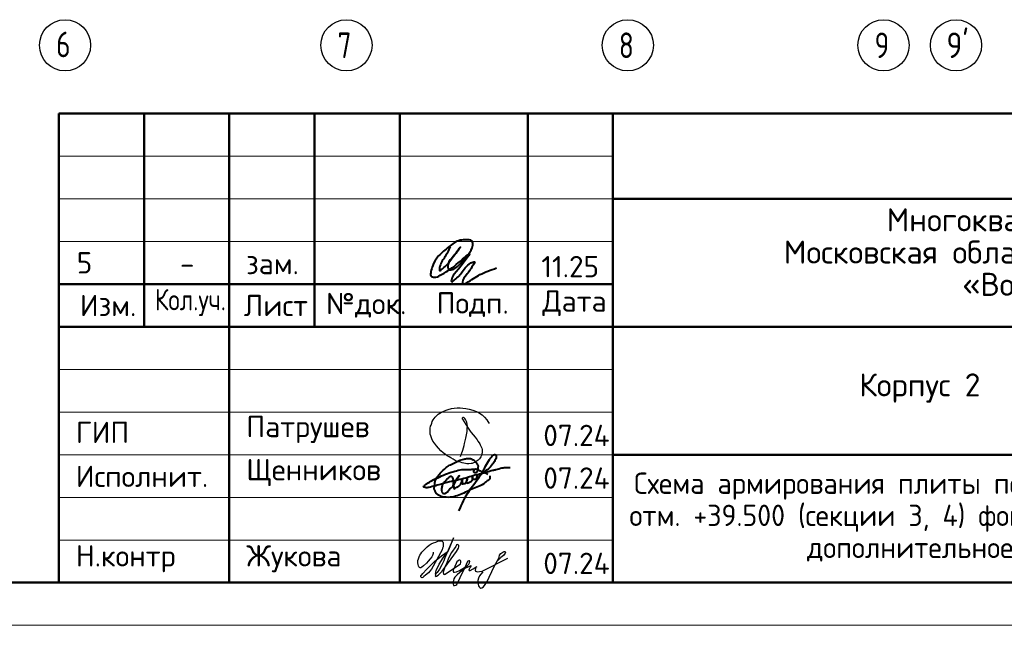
# Model space of a CAD drawing. Header units: millimetres. Extents: x 40580 to 1930067, y -240640 to 81020.
# Tile 160 of 246: x 649344 to 660893, y -240319 to -233219. Entities that reach past the tile are written whole.
import ezdxf

# ---------------------------------------------------------------- set-up
doc = ezdxf.new("R2010")
doc.units = ezdxf.units.MM
doc.linetypes.add('CENTER', pattern=[2, 1.25, -0.25, 0.25, -0.25])
for name, color, linetype, lineweight in [('Standard', 7, 'Continuous', 25), ('ОСИ', 7, 'CENTER', 15), ('Основная', 7, 'Continuous', 40)]:
    doc.layers.add(name, color=color, linetype=linetype, lineweight=lineweight)
doc.styles.add('ISOCPEUR', font='isocpeur.ttf')

# ---------------------------------------------------------------- blocks, each defined once
blk = doc.blocks.new('яяя')
at = {"lineweight": 30}
for points in [[(345424, 110432), (345425, 110410), (345424, 110397), (345417, 110379), (345406, 110350), (345390, 110319), (345357, 110275), (345310, 110221), (345265, 110176), (345198, 110110), (345161, 110077), (345133, 110066), (345116, 110066), (345102, 110075), (345090, 110091), (345082, 110115), (345074, 110146), (345066, 110182), (345064, 110206), (345067, 110234), (345077, 110278), (345095, 110320), (345114, 110361), (345134, 110395), (345159, 110428), (345195, 110469), (345228, 110506), (345284, 110560), (345331, 110595), (345379, 110625), (345435, 110648), (345486, 110670), (345532, 110686), (345573, 110696), (345605, 110698), (345621, 110695), (345635, 110687), (345648, 110671), (345656, 110649), (345659, 110625), (345659, 110583), (345656, 110553), (345647, 110523), (345635, 110489), (345387, 110033), (345349, 109985), (345311, 109948), (345247, 109889), (345209, 109858), (345192, 109844), (345180, 109837), (345157, 109833), (345150, 109835), (345140, 109842), (345135, 109856), (345138, 109881), (345148, 109892), (345183, 109930), (345267, 110024), (345343, 110105), (345455, 110213), (345617, 110343), (345775, 110456), (345811, 110526), (345838, 110607), (345890, 110740), (345902, 110771), (345698, 110295), (345672, 110226), (345626, 110132), (345572, 110032), (345518, 109953), (345481, 109918), (345497, 110001), (345567, 110147), (345655, 110301), (345760, 110442)], [(345481, 109918), (345476, 109896), (345475, 109874), (345485, 109861), (345506, 109866), (345539, 109891), (345632, 109983), (345968, 110450), (346022, 110527), (346029, 110560), (346027, 110579), (346026, 110590), (346010, 110605), (345993, 110609), (345975, 110601), (345962, 110584), (345954, 110562), (345857, 110421), (345783, 110292), (345741, 110183), (345701, 110079), (345665, 109985), (345660, 109952), (345666, 109929), (345669, 109915), (345682, 109910), (345702, 109914), (345735, 109941), (345846, 110007), (346065, 110160), (346075, 110193), (346070, 110217), (346066, 110236), (346052, 110241), (346030, 110241), (346007, 110228), (345978, 110203), (345960, 110164), (345892, 110010), (345895, 109986), (345904, 109966), (345925, 109964), (345969, 109968), (346045, 110000), (346218, 110114), (346261, 110154), (346280, 110184), (346282, 110210), (346278, 110225), (346263, 110229), (346241, 110222), (346220, 110198), (346162, 110049), (345989, 109904), (345932, 109849), (345906, 109805), (345891, 109739), (345890, 109690), (345899, 109652), (345924, 109647), (345956, 109655), (345980, 109674), (346058, 109838), (346158, 110046), (346261, 110098), (346314, 110120), (346292, 110079), (346269, 110036), (346261, 110008), (346267, 109998), (346293, 109998), (346363, 110039), (346445, 110095), (346421, 110068), (346414, 110040), (346407, 110011), (346416, 109990), (346466, 109972), (346509, 109977), (346574, 109984), (347172, 110293)], [(346586, 109971), (346543, 109917), (346509, 109873), (346489, 109825), (346475, 109767), (346472, 109710), (346478, 109675), (346485, 109641), (346501, 109621), (346517, 109602), (346542, 109589), (346568, 109592), (346605, 109620), (346680, 109731), (346736, 109842), (346865, 110115), (346962, 110290), (346969, 110318), (346979, 110360), (347013, 110403), (347056, 110434), (347091, 110450), (347109, 110450), (347121, 110434), (347115, 110405), (347072, 110355), (347012, 110307), (346924, 110222)]]:
    blk.add_lwpolyline(points, dxfattribs=at)
blk = doc.blocks.new('Из_буфера32210')
at = {"color": 7, "lineweight": 25}
blk.add_lwpolyline([(357, 84), (386, 160), (399, 213), (405, 239), (412, 268), (420, 299), (427, 339), (434, 380), (437, 414), (438, 442), (436, 466), (430, 489), (425, 504), (417, 519), (409, 531), (405, 535), (403, 536), (400, 539), (394, 541), (387, 543), (383, 542), (379, 539), (377, 534), (377, 528), (379, 523), (438, 428), (470, 382), (484, 365), (504, 341), (528, 310), (551, 280), (562, 264), (575, 247), (582, 235), (589, 220), (599, 198), (606, 184), (610, 167), (611, 155), (612, 143), (611, 127), (609, 116), (603, 96), (596, 82), (588, 69), (579, 56), (563, 43), (551, 34), (539, 25), (524, 16), (511, 10), (494, 5), (481, 3), (456, 0), (432, 1), (415, 3), (396, 6), (375, 11), (355, 19), (336, 24), (310, 31), (293, 39), (269, 53), (243, 69), (223, 80), (202, 93), (180, 109), (152, 128), (126, 152), (98, 182), (77, 211), (52, 241), (32, 266), (20, 293), (8, 329), (3, 348), (1, 373), (0, 393), (1, 417), (6, 440), (13, 454), (20, 476), (26, 497), (38, 517), (47, 529), (60, 548), (75, 563), (95, 581), (115, 593), (135, 606), (161, 618), (187, 628), (213, 638), (251, 647), (282, 653), (319, 655), (353, 655), (384, 652), (418, 648), (460, 641), (503, 628), (544, 611), (579, 594), (611, 573), (639, 545), (666, 515), (679, 496), (694, 471)], dxfattribs=at)

msp = doc.modelspace()

# ---------------------------------------------------------------- linework, layer by layer
at = {"layer": 'Standard', "color": 7, "linetype": 'Continuous', "lineweight": 50, "transparency": 33554687}
for p, q in [((649802.7, -239819.1), (649802.7, -234319.1)), ((649802.7, -234319.1), (668302.7, -234319.1)), ((650802.7, -236819.1), (650802.7, -234319.1)), ((651802.7, -239819.1), (651802.7, -234319.1)), ((652802.7, -236819.1), (652802.7, -234319.1)), ((653802.7, -239819.1), (653802.7, -234319.1)), ((655302.7, -239819.1), (655302.7, -234319.1)), ((656302.7, -239819.1), (656302.7, -234319.1)), ((656302.7, -235319.1), (668302.7, -235319.1)), ((649802.7, -236319.1), (656302.7, -236319.1)), ((649802.7, -236319.1), (656302.7, -236319.1)), ((649802.7, -236819.1), (656302.7, -236819.1)), ((649802.7, -236819.1), (656302.7, -236819.1)), ((656302.7, -236819.1), (668302.7, -236819.1)), ((656302.7, -238319.1), (668302.7, -238319.1))]:
    msp.add_line(p, q, dxfattribs=at)
at = {"layer": 'Standard', "color": 7, "linetype": 'Continuous', "lineweight": 13, "transparency": 33554687}
for p, q in [((649802.7, -234819.1), (656302.7, -234819.1)), ((649802.7, -235319.1), (656302.7, -235319.1)), ((649802.7, -235819.1), (656302.7, -235819.1)), ((649802.7, -237319.1), (656302.7, -237319.1)), ((649802.7, -237819.1), (656302.7, -237819.1)), ((649802.7, -237819.1), (656302.7, -237819.1)), ((649802.7, -238319.1), (656302.7, -238319.1)), ((649802.7, -238319.1), (656302.7, -238319.1)), ((649802.7, -238819.1), (656302.7, -238819.1)), ((649802.7, -239319.1), (656302.7, -239319.1))]:
    msp.add_line(p, q, dxfattribs=at)
at = {"layer": 'Standard', "color": 7, "linetype": 'Continuous', "lineweight": 25, "transparency": 33554687}
msp.add_line((649802.7, -239819.1), (668302.7, -239819.1), dxfattribs=at)
msp.add_line((649802.7, -239819.1), (668302.7, -239819.1), dxfattribs=at)
msp.add_line((649802.7, -239819.1), (668302.7, -239819.1), dxfattribs=at)
at = {"layer": 'Standard', "color": 7, "linetype": 'Continuous', "lineweight": 13, "transparency": 33554687}
msp.add_lwpolyline([(626802.7, -240319.1), (668802.7, -240319.1), (668802.7, -180919.1), (626802.7, -180919.1), (626802.7, -240319.1)], close=True, dxfattribs=at)
at = {"layer": 'Standard', "color": 7, "linetype": 'Continuous', "lineweight": 50, "transparency": 33554687}
msp.add_lwpolyline([(628802.7, -181419.1), (668302.7, -181419.1), (668302.7, -239819.1), (628802.7, -239819.1), (628802.7, -181419.1)], close=True, dxfattribs=at)
at = {"layer": 'ОСИ', "color": 7, "linetype": 'Continuous', "lineweight": -3, "transparency": 33554687}
for centre in [(649876.7, -233519.1), (653176.7, -233519.1), (656476.7, -233519.1), (659476.7, -233519.1), (660326.7, -233519.1)]:
    msp.add_circle(centre, 300, dxfattribs=at)
at = {"layer": 'Основная', "color": 7, "ltscale": 100}
msp.add_spline([(654395.5, -235881.6), (654326.2, -236008), (654269.1, -236129.9), (654269.1, -236157.9), (654303.8, -236140), (654401.1, -236034.9), (654512.9, -235887.2), (654432.4, -235991.2), (654369.8, -236086.3), (654377.6, -236147.8), (654436.9, -236142.2), (654515.2, -236076.2), (654606.9, -235967.7), (654658.3, -235863.7), (654651.6, -235815.6), (654567.3, -235799.4), (654492.8, -235810.1), (654363.1, -235895.1), (654245.6, -236004.7), (654188.6, -236102), (654167.4, -236174.7), (654168.5, -236221.6), (654208.7, -236239.5), (654277, -236216), (654464.8, -236090.8), (654619.2, -235963.3), (654463.5, -236174.2), (654407.9, -236271.5), (654407.8, -236289.8), (654441.4, -236273.1), (654535.3, -236175.8), (654660.6, -236060.6), (654679.6, -236056.1), (654661.7, -236098.6), (654584.6, -236210.4), (654537.5, -236297.7), (654544.3, -236316.7), (654580, -236307.7), (654743.3, -236208.2), (654937.9, -236129.9)], degree=3, dxfattribs=at)
at = {"layer": 'Основная'}
for points in [[(654496, -238977.9), (654614.5, -238746.6), (654764.8, -238534.7), (654856.3, -238376.1), (654880.4, -238342.8), (654901.9, -238320.8), (654913.7, -238318.5), (654920.6, -238317.7), (654925.9, -238319), (654929.8, -238321.8), (654932, -238326.1), (654932.8, -238329.2), (654934.9, -238336.1), (654934.4, -238339.6), (654934.3, -238347), (654932.8, -238350.9), (654931.6, -238362.4), (654919.1, -238388.4), (654889.8, -238431.8), (654841.5, -238484.1), (654782.8, -238526), (654748, -238546.8), (654728.9, -238550.8), (654554, -238599.2), (654360.2, -238643.9), (654225, -238682.6), (654144.3, -238702.5), (654100.2, -238704.5), (654079.7, -238693.9), (654091, -238684.6), (654101.4, -238670.9), (654118.8, -238659.6), (654182, -238621.8), (654271.2, -238578.6), (654361.1, -238539.4), (654447.3, -238512.1), (654531.2, -238494.3), (654634.9, -238490.7), (654682.6, -238488)], [(654857.4, -238565.5), (654854.9, -238605.4), (654836.6, -238620.4), (654805, -238646.2), (654726, -238691.9), (654646.1, -238723.5), (654572.9, -238759.3), (654415.6, -238815.4), (654322.4, -238816.6), (654278.6, -238805.5), (654250.3, -238787.7), (654233.1, -238776.6), (654217.1, -238747.8), (654207.6, -238719), (654212.6, -238665.7), (654218.7, -238625.8), (654244.8, -238575.9), (654275.7, -238536.1), (654325.2, -238488.8), (654368.5, -238452.2), (654428.3, -238422.3), (654491, -238391.8), (654554.8, -238369.6), (654593.8, -238364.1), (654641.8, -238367.9), (654663.5, -238380.1), (654687.6, -238398.3), (654701.2, -238415.1), (654718.4, -238437.8), (654719.5, -238468.3), (654717.8, -238484.4), (654713.4, -238504.7), (654706.7, -238520.4), (654695.6, -238530.4), (654682.9, -238530.4), (654672.3, -238523.8), (654673.4, -238499.4), (654684, -238487.2), (654733.2, -238503.5), (654756.2, -238515), (654808, -238533.5), (654823.3, -238540.9), (654833.5, -238547.5)], [(654761, -238541), (654820.8, -238522.7), (654892.1, -238500.8), (654930.2, -238492.8), (654999.6, -238474.2), (655055.5, -238467.7), (655096.2, -238468.4)], [(654430, -238685.6), (654428.9, -238603.8), (654419.6, -238581.2), (654398.2, -238572.7), (654381.2, -238583.4), (654363.4, -238598.6), (654340.5, -238624.8), (654318, -238648.5), (654301.3, -238674.4), (654297.6, -238695.8), (654291, -238733.2), (654294.3, -238747.6), (654308.4, -238770.1), (654329.8, -238772.7), (654358.3, -238759.4), (654382.3, -238729.1), (654400.4, -238711.7), (654424.1, -238692.5), (654461.4, -238624.1), (654482.1, -238590.8), (654499.9, -238569.4), (654432.9, -238677.7), (654434.8, -238699.2), (654439.2, -238718), (654460.3, -238706.5), (654485.1, -238694), (654517.2, -238664.4), (654520.2, -238659.2), (654529.1, -238630.4), (654534.2, -238615.6), (654536.1, -238609.7), (654532.4, -238645.9), (654535.3, -238658.9), (654551.6, -238658.1), (654573.8, -238651.5), (654593.4, -238618.6), (654595.2, -238599.7), (654585.6, -238650.4), (654595.2, -238650.7), (654627.8, -238638.5), (654652.5, -238621.1), (654655.5, -238587.5), (654657.3, -238573.1), (654660.3, -238603.8), (654678.8, -238604.9), (654696.2, -238602.7), (654709.1, -238568.3), (654711.7, -238560.1), (654711.3, -238567.9), (654706.5, -238593.4), (654722.8, -238597.9)]]:
    msp.add_spline(points, degree=3, dxfattribs=at)

# ---------------------------------------------------------------- block references
at = {"color": 1, "ltscale": 100}
msp.add_blockref('Из_буфера32210', (654157.8, -238425.3), dxfattribs=at)
at = {"color": 2, "lineweight": 60, "xscale": 0.5, "yscale": 0.5, "zscale": 0.5}
msp.add_blockref('яяя', (481482, -294677.6), dxfattribs=at)

# ---------------------------------------------------------------- texts
at = {"layer": 'Standard', "color": 7, "linetype": 'Continuous', "lineweight": 25, "transparency": 33554687, "style": 'ISOCPEUR'}
for s, insert, char_height, width, attachment_point in [('Многоквартирный\\~жилой\\~дом\\~по\\~адресу:\\~', (659512.8, -235774.1), 270, 5717.08, 7), ('Московская\\~область,\\~городской\\~округ\\~Звенигород,\\~район\\~', (658306.8, -236152.1), 270, 8136.208, 7), ('5', (650104.8, -235944.4), 250, 283.333, 2), ('11.25', (655463.2, -236239.2), 250, 693.365, 7), ('зам.', (652309.3, -235953.3), 250, 283.333, 2), ('-', (651309.3, -235953.3), 250, 283.333, 2), ('«Восточный»,\\~микрорайон\\~2', (660399.3, -236530.1), 270, 3952.828, 7), ('Изм.', (650050.6, -236694.4), 250, 631.146, 7), ('Лист', (651973.6, -236694.4), 250, 782.227, 7), ('№док.', (652938.2, -236711.7), 250, 853.387, 7), ('Подп.', (654234, -236704.8), 250, 764.532, 7), ('Дата', (655475.8, -236694.4), 250, 782.227, 7), ('\\W0.83;Кол.уч.', (650929.7, -236694.4), 250, 799.955, 7), ('Корпус\\~2', (659190.8, -237709.1), 270, 1362.881, 7), ('ГИП', (650002.7, -238181.6), 250, 586.81, 7), ('Патрушев', (652002.7, -238181.6), 250, 1386.365, 7), ('07.24', (655485.8, -238217.8), 250, 817.621, 7), ('Исполнит.', (650002.7, -238697.4), 250, 1386.365, 7), ('Щенников', (652002.7, -238687.7), 250, 1333.081, 7), ('07.24', (655485.8, -238717.8), 250, 817.621, 7), ('Н.контр', (650002.7, -239697.4), 250, 1102.087, 7), ('Жукова', (652002.7, -239697.4), 250, 1031.11, 7), ('07.24', (655485.8, -239717.8), 250, 817.621, 7)]:
    msp.add_mtext(s, dxfattribs=dict(at, insert=insert, char_height=char_height, width=width, attachment_point=attachment_point))
at = {"layer": 'Standard', "color": 7, "linetype": 'Continuous', "lineweight": 25, "transparency": 33554687, "insert": (659790.1, -238528.5), "char_height": 250, "width": 7000, "attachment_point": 2, "line_spacing_factor": 0.903614, "style": 'ISOCPEUR'}
msp.add_mtext('{\\W0.9524;Схема армирования плиты перекрытия на отм. +39.500 (секции 3, 4) фоновое, нижнее дополнительное}', dxfattribs=at)
at = {"layer": 'ОСИ', "color": 7, "linetype": 'Continuous', "lineweight": 25, "transparency": 33554687, "char_height": 300, "attachment_point": 7, "style": 'ISOCPEUR'}
for s, insert, width in [('\\W0.78;6', (649771.7, -233659.1), 326.853), ('\\W0.78;7', (653071.7, -233669.1), 326.853), ('\\W0.78;8', (656371.7, -233669.1), 326.853), ('\\W0.78;9', (659371.7, -233669.1), 326.853), ("\\W0.84;9'", (660215.2, -233669.1), 441.038)]:
    msp.add_mtext(s, dxfattribs=dict(at, insert=insert, width=width))

doc.saveas('drawing.dxf')
